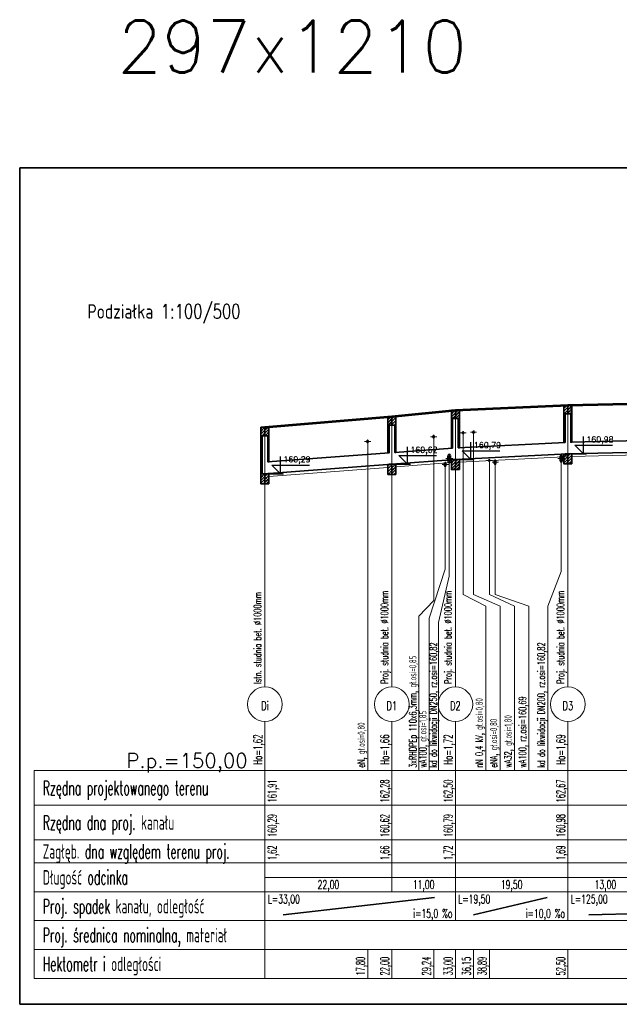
# Model space of a CAD drawing. Header units: millimetres. Extents: x 7.81 to 9.01, y -24.73 to -24.39.
# Tile 1 of 8: x 7.81 to 8.02, y -24.73 to -24.39. Entities that reach past the tile are written whole.
import ezdxf
from ezdxf.enums import TextEntityAlignment as Align

# ---------------------------------------------------------------- set-up
doc = ezdxf.new("R2010")
doc.units = ezdxf.units.MM
doc.linetypes.add('DASHED', pattern=[0.75, 0.5, -0.25])
doc.layers.get('0').update_dxf_attribs({"lineweight": 13})
for name, color, linetype, lineweight in [('CIENKA', 7, 'Continuous', 15), ('CIENKA2', 1, 'Continuous', 25), ('CIENKA_PRZERYWANA', 7, 'DASHED', 15), ('GRUBA', 3, 'Continuous', 53), ('SREDNIA', 2, 'Continuous', 35)]:
    doc.layers.add(name, color=color, linetype=linetype, lineweight=lineweight)
doc.styles.add('romans', font='romans.shx')

# ---------------------------------------------------------------- blocks, each defined once
blk = doc.blocks.new('*X5356')
at = {"layer": 'SREDNIA', "color": 2, "linetype": 'Continuous', "ltscale": 0.01}
for p, q in [((-0.00124, 0.11876), (-0.0014, 0.1186)), ((-0.00092, 0.11808), (-0.0014, 0.1176)), ((-0.0006, 0.1174), (-0.0014, 0.1166)), ((-0.0009, 0.1191), (-0.00124, 0.11876)), ((0, 0.119), (-0.00092, 0.11808)), ((-0.00029, 0.11671), (-0.0009, 0.1161)), ((0, 0.118), (-0.0006, 0.1174)), ((0, 0.117), (-0.00029, 0.11671))]:
    blk.add_line(p, q, dxfattribs=at)
blk = doc.blocks.new('*X5357')
at = {"layer": 'SREDNIA', "color": 2, "linetype": 'Continuous', "ltscale": 0.01}
for p, q in [((0.00003, 0.11903), (0, 0.119)), ((0.00035, 0.11835), (0, 0.118)), ((0.00067, 0.11767), (0, 0.117)), ((0.0001, 0.1191), (0.00003, 0.11903)), ((0.00099, 0.11699), (0.0001, 0.1161)), ((0.0011, 0.1191), (0.00035, 0.11835)), ((0.0014, 0.1184), (0.00067, 0.11767)), ((0.0014, 0.1174), (0.00099, 0.11699)), ((0.0013, 0.1163), (0.0011, 0.1161)), ((0.0014, 0.1164), (0.0013, 0.1163))]:
    blk.add_line(p, q, dxfattribs=at)
blk = doc.blocks.new('*X5358')
at = {"layer": 'SREDNIA', "color": 2, "linetype": 'Continuous', "ltscale": 0.01}
for p, q in [((0.04266, 0.12266), (0.0426, 0.1226)), ((0.04298, 0.12198), (0.0426, 0.1216)), ((0.0433, 0.1213), (0.0426, 0.1206)), ((0.0428, 0.1228), (0.04266, 0.12266)), ((0.04362, 0.12062), (0.0428, 0.1198)), ((0.0438, 0.1228), (0.04298, 0.12198)), ((0.044, 0.122), (0.0433, 0.1213)), ((0.044, 0.121), (0.04362, 0.12062)), ((0.04394, 0.11994), (0.0438, 0.1198)), ((0.044, 0.12), (0.04394, 0.11994))]:
    blk.add_line(p, q, dxfattribs=at)
blk = doc.blocks.new('*X5359')
at = {"layer": 'SREDNIA', "color": 2, "linetype": 'Continuous', "ltscale": 0.01}
for p, q in [((0.04425, 0.12225), (0.044, 0.122)), ((0.04457, 0.12157), (0.044, 0.121)), ((0.04489, 0.12089), (0.044, 0.12)), ((0.0448, 0.1228), (0.04425, 0.12225)), ((0.0454, 0.1224), (0.04457, 0.12157)), ((0.04521, 0.12021), (0.0448, 0.1198)), ((0.0454, 0.1214), (0.04489, 0.12089)), ((0.0454, 0.1204), (0.04521, 0.12021))]:
    blk.add_line(p, q, dxfattribs=at)
blk = doc.blocks.new('*X5360')
at = {"layer": 'SREDNIA', "color": 2, "linetype": 'Continuous', "ltscale": 0.01}
for p, q in [((0.06473, 0.12473), (0.0646, 0.1246)), ((0.06505, 0.12405), (0.0646, 0.1236)), ((0.06536, 0.12336), (0.0646, 0.1226)), ((0.065, 0.125), (0.06473, 0.12473)), ((0.066, 0.125), (0.06505, 0.12405)), ((0.066, 0.125), (0.06505, 0.12405)), ((0.066, 0.124), (0.06536, 0.12336)), ((0.066, 0.123), (0.06568, 0.12268)), ((0.06568, 0.12268), (0.065, 0.122))]:
    blk.add_line(p, q, dxfattribs=at)
blk = doc.blocks.new('*X5361')
at = {"layer": 'SREDNIA', "color": 2, "linetype": 'Continuous', "ltscale": 0.01}
for p, q in [((0.06632, 0.12432), (0.066, 0.124)), ((0.06664, 0.12364), (0.066, 0.123)), ((0.06695, 0.12295), (0.066, 0.122)), ((0.06695, 0.12295), (0.066, 0.122)), ((0.067, 0.125), (0.06632, 0.12432)), ((0.0674, 0.1244), (0.06664, 0.12364)), ((0.0674, 0.1234), (0.06695, 0.12295)), ((0.06727, 0.12227), (0.067, 0.122)), ((0.0674, 0.1224), (0.06727, 0.12227))]:
    blk.add_line(p, q, dxfattribs=at)
blk = doc.blocks.new('*X5362')
at = {"layer": 'SREDNIA', "color": 2, "linetype": 'Continuous', "ltscale": 0.01}
for p, q in [((0.10363, 0.12663), (0.1036, 0.1266)), ((0.1037, 0.1267), (0.10363, 0.12663)), ((0.1047, 0.1267), (0.10395, 0.12595)), ((0.10395, 0.12595), (0.1036, 0.1256)), ((0.10427, 0.12527), (0.1036, 0.1246)), ((0.10459, 0.12459), (0.1037, 0.1237)), ((0.105, 0.126), (0.10427, 0.12527)), ((0.105, 0.125), (0.10459, 0.12459)), ((0.1049, 0.1239), (0.1047, 0.1237)), ((0.105, 0.124), (0.1049, 0.1239))]:
    blk.add_line(p, q, dxfattribs=at)
blk = doc.blocks.new('*X5363')
at = {"layer": 'SREDNIA', "color": 2, "linetype": 'Continuous', "ltscale": 0.01}
for p, q in [((0.1057, 0.1267), (0.10522, 0.12622)), ((0.1064, 0.1264), (0.10554, 0.12554)), ((0.10522, 0.12622), (0.105, 0.126)), ((0.10554, 0.12554), (0.105, 0.125)), ((0.10586, 0.12486), (0.105, 0.124)), ((0.10618, 0.12418), (0.1057, 0.1237)), ((0.1064, 0.1254), (0.10586, 0.12486)), ((0.1064, 0.1244), (0.10618, 0.12418))]:
    blk.add_line(p, q, dxfattribs=at)
blk = doc.blocks.new('*X5400')
at = {"layer": 'SREDNIA', "color": 2, "linetype": 'Continuous', "ltscale": 0.01}
for p, q in [((-0.0014, 0.1156), (-0.00139, 0.11561)), ((-0.0014, 0.1146), (-0.00136, 0.11464)), ((-0.0014, 0.1136), (-0.00133, 0.11367)), ((-0.0014, 0.1126), (-0.0013, 0.1127)), ((-0.00139, 0.11561), (-0.001, 0.116)), ((-0.00136, 0.11464), (-0.001, 0.115)), ((-0.00133, 0.11367), (-0.001, 0.114)), ((-0.0013, 0.1127), (-0.001, 0.113)), ((-0.0014, 0.1116), (-0.00127, 0.11173)), ((-0.0014, 0.1106), (-0.00124, 0.11076)), ((-0.0014, 0.1096), (-0.00121, 0.10979)), ((-0.00127, 0.11173), (-0.001, 0.112)), ((-0.00124, 0.11076), (-0.001, 0.111)), ((-0.00121, 0.10979), (-0.001, 0.11)), ((-0.0014, 0.1086), (-0.00118, 0.10882)), ((-0.0014, 0.1076), (-0.00115, 0.10785)), ((-0.0014, 0.1066), (-0.00112, 0.10688)), ((-0.0014, 0.1056), (-0.00109, 0.10591)), ((-0.00118, 0.10882), (-0.001, 0.109)), ((-0.00115, 0.10785), (-0.001, 0.108)), ((-0.00112, 0.10688), (-0.001, 0.107)), ((-0.00109, 0.10591), (-0.001, 0.106)), ((-0.0014, 0.1046), (-0.00106, 0.10494)), ((-0.0014, 0.1036), (-0.00103, 0.10397)), ((-0.0014, 0.1026), (-0.001, 0.103)), ((-0.00106, 0.10494), (-0.001, 0.105)), ((-0.00103, 0.10397), (-0.001, 0.104)), ((-0.001, 0.103), (-0.001, 0.103)), ((-0.0001, 0.1029), (-0.0008, 0.1022)), ((-0.00112, 0.10188), (-0.0014, 0.1016)), ((-0.00125, 0.10075), (-0.0014, 0.1006)), ((-0.00137, 0.09963), (-0.0014, 0.0996)), ((-0.00036, 0.10064), (-0.00137, 0.09963)), ((-0.00058, 0.10142), (-0.00125, 0.10075)), ((-0.0008, 0.1022), (-0.00112, 0.10188)), ((-0.00013, 0.09987), (-0.0006, 0.0994)), ((0, 0.102), (-0.00058, 0.10142)), ((0, 0.101), (-0.00036, 0.10064)), ((0, 0.1), (-0.00013, 0.09987))]:
    blk.add_line(p, q, dxfattribs=at)
blk = doc.blocks.new('*X5401')
at = {"layer": 'SREDNIA', "color": 2, "linetype": 'Continuous', "ltscale": 0.01}
for p, q in [((0.001, 0.116), (0.0011, 0.1161)), ((0.00137, 0.11537), (0.001, 0.115)), ((0.00132, 0.11432), (0.001, 0.114)), ((0.00128, 0.11328), (0.001, 0.113)), ((0.0014, 0.1134), (0.00128, 0.11328)), ((0.0014, 0.1144), (0.00132, 0.11432)), ((0.0014, 0.1154), (0.00137, 0.11537)), ((0.00123, 0.11223), (0.001, 0.112)), ((0.00118, 0.11118), (0.001, 0.111)), ((0.00114, 0.11014), (0.001, 0.11)), ((0.0014, 0.1094), (0.00109, 0.10909)), ((0.0014, 0.1104), (0.00114, 0.11014)), ((0.0014, 0.1114), (0.00118, 0.11118)), ((0.0014, 0.1124), (0.00123, 0.11223)), ((0.00109, 0.10909), (0.001, 0.109)), ((0.00105, 0.10805), (0.001, 0.108)), ((0.0014, 0.1074), (0.001, 0.107)), ((0.001, 0.107), (0.001, 0.107)), ((0.0014, 0.1084), (0.00105, 0.10805))]:
    blk.add_line(p, q, dxfattribs=at)
blk = doc.blocks.new('*X5402')
at = {"layer": 'SREDNIA', "color": 2, "linetype": 'Continuous', "ltscale": 0.01}
for p, q in [((0.00026, 0.10226), (0.0009, 0.1029)), ((0.0011, 0.1021), (0.0014, 0.1024)), ((0, 0.102), (0.00026, 0.10226)), ((0, 0.101), (0.00054, 0.10154)), ((0, 0.1), (0.00083, 0.10083)), ((0.0004, 0.0994), (0.00111, 0.10011)), ((0.00054, 0.10154), (0.00109, 0.10209)), ((0.00083, 0.10083), (0.00119, 0.10119)), ((0.00109, 0.10209), (0.0011, 0.1021)), ((0.00111, 0.10011), (0.0013, 0.1003)), ((0.00119, 0.10119), (0.0012, 0.1012)), ((0.0012, 0.1012), (0.0014, 0.1014)), ((0.0013, 0.1003), (0.0014, 0.1004)), ((0.0013, 0.1003), (0.0013, 0.1003))]:
    blk.add_line(p, q, dxfattribs=at)
blk = doc.blocks.new('*X5403')
at = {"layer": 'SREDNIA', "color": 2, "linetype": 'Continuous', "ltscale": 0.01}
for p, q in [((0.0426, 0.1196), (0.0428, 0.1198)), ((0.04297, 0.11897), (0.0426, 0.1186)), ((0.04292, 0.11792), (0.0426, 0.1176)), ((0.04288, 0.11688), (0.0426, 0.1166)), ((0.043, 0.117), (0.04288, 0.11688)), ((0.043, 0.118), (0.04292, 0.11792)), ((0.043, 0.119), (0.04297, 0.11897)), ((0.04284, 0.11584), (0.0426, 0.1156)), ((0.04279, 0.11479), (0.0426, 0.1146)), ((0.04275, 0.11375), (0.0426, 0.1136)), ((0.04271, 0.11271), (0.0426, 0.1126)), ((0.043, 0.113), (0.04271, 0.11271)), ((0.043, 0.114), (0.04275, 0.11375)), ((0.043, 0.115), (0.04279, 0.11479)), ((0.043, 0.116), (0.04284, 0.11584)), ((0.04266, 0.11166), (0.0426, 0.1116)), ((0.04262, 0.11062), (0.0426, 0.1106)), ((0.043, 0.111), (0.04262, 0.11062)), ((0.043, 0.112), (0.04266, 0.11166))]:
    blk.add_line(p, q, dxfattribs=at)
blk = doc.blocks.new('*X5404')
at = {"layer": 'SREDNIA', "color": 2, "linetype": 'Continuous', "ltscale": 0.01}
for p, q in [((0.0426, 0.1056), (0.04298, 0.10598)), ((0.04387, 0.10587), (0.04285, 0.10485)), ((0.04313, 0.10613), (0.04298, 0.10598)), ((0.0432, 0.1062), (0.04313, 0.10613)), ((0.044, 0.106), (0.04387, 0.10587)), ((0.0426, 0.1046), (0.04285, 0.10485)), ((0.0426, 0.1036), (0.04272, 0.10372)), ((0.044, 0.104), (0.0427, 0.1027)), ((0.0432, 0.1042), (0.04272, 0.10372)), ((0.044, 0.105), (0.0432, 0.1042)), ((0.044, 0.103), (0.0437, 0.1027))]:
    blk.add_line(p, q, dxfattribs=at)
blk = doc.blocks.new('*X5405')
at = {"layer": 'SREDNIA', "color": 2, "linetype": 'Continuous', "ltscale": 0.01}
for p, q in [((0.04538, 0.11938), (0.045, 0.119)), ((0.04534, 0.11834), (0.045, 0.118)), ((0.04529, 0.11729), (0.045, 0.117)), ((0.04525, 0.11625), (0.045, 0.116)), ((0.0454, 0.1164), (0.04525, 0.11625)), ((0.0454, 0.1174), (0.04529, 0.11729)), ((0.0454, 0.1184), (0.04534, 0.11834)), ((0.0454, 0.1194), (0.04538, 0.11938)), ((0.04521, 0.11521), (0.045, 0.115)), ((0.04516, 0.11416), (0.045, 0.114)), ((0.04512, 0.11312), (0.045, 0.113)), ((0.0454, 0.1134), (0.04512, 0.11312)), ((0.0454, 0.1144), (0.04516, 0.11416)), ((0.0454, 0.1154), (0.04521, 0.11521)), ((0.04508, 0.11208), (0.045, 0.112)), ((0.04503, 0.11103), (0.045, 0.111)), ((0.0454, 0.1114), (0.04503, 0.11103)), ((0.0454, 0.1124), (0.04508, 0.11208)), ((0.0454, 0.1104), (0.0453, 0.1103))]:
    blk.add_line(p, q, dxfattribs=at)
blk = doc.blocks.new('*X5406')
at = {"layer": 'SREDNIA', "color": 2, "linetype": 'Continuous', "ltscale": 0.01}
for p, q in [((0.044, 0.106), (0.04406, 0.10606)), ((0.04406, 0.10606), (0.0442, 0.1062)), ((0.04434, 0.10534), (0.04502, 0.10602)), ((0.04502, 0.10602), (0.04503, 0.10603)), ((0.04503, 0.10603), (0.04529, 0.10629)), ((0.044, 0.105), (0.04434, 0.10534)), ((0.044, 0.104), (0.04463, 0.10463)), ((0.044, 0.103), (0.04491, 0.10391)), ((0.04463, 0.10463), (0.04512, 0.10512)), ((0.0447, 0.1027), (0.0452, 0.1032)), ((0.04491, 0.10391), (0.04523, 0.10423)), ((0.04512, 0.10512), (0.04513, 0.10513)), ((0.04513, 0.10513), (0.0454, 0.1054)), ((0.0452, 0.1032), (0.04533, 0.10333)), ((0.04523, 0.10423), (0.0454, 0.1044)), ((0.04523, 0.10423), (0.04523, 0.10423)), ((0.04533, 0.10333), (0.0454, 0.1034)), ((0.04533, 0.10333), (0.04533, 0.10333))]:
    blk.add_line(p, q, dxfattribs=at)
blk = doc.blocks.new('*X5407')
at = {"layer": 'SREDNIA', "color": 2, "linetype": 'Continuous', "ltscale": 0.01}
for p, q in [((0.065, 0.122), (0.0646, 0.1216)), ((0.0646, 0.1216), (0.065, 0.122)), ((0.06496, 0.12096), (0.0646, 0.1206)), ((0.06492, 0.11992), (0.0646, 0.1196)), ((0.065, 0.12), (0.06492, 0.11992)), ((0.065, 0.121), (0.06496, 0.12096)), ((0.06488, 0.11888), (0.0646, 0.1186)), ((0.06484, 0.11784), (0.0646, 0.1176)), ((0.0648, 0.1168), (0.0646, 0.1166)), ((0.065, 0.117), (0.0648, 0.1168)), ((0.065, 0.118), (0.06484, 0.11784)), ((0.065, 0.119), (0.06488, 0.11888)), ((0.06476, 0.11576), (0.0646, 0.1156)), ((0.06472, 0.11472), (0.0646, 0.1146)), ((0.06468, 0.11368), (0.0646, 0.1136)), ((0.06463, 0.11263), (0.0646, 0.1126)), ((0.065, 0.113), (0.06463, 0.11263)), ((0.065, 0.114), (0.06468, 0.11368)), ((0.065, 0.115), (0.06472, 0.11472)), ((0.065, 0.116), (0.06476, 0.11576)), ((0.065, 0.112), (0.06476, 0.11176))]:
    blk.add_line(p, q, dxfattribs=at)
blk = doc.blocks.new('*X5408')
at = {"layer": 'SREDNIA', "color": 2, "linetype": 'Continuous', "ltscale": 0.01}
for p, q in [((0.0646, 0.1076), (0.06475, 0.10775)), ((0.0646, 0.1066), (0.0649, 0.1069)), ((0.06543, 0.10643), (0.06477, 0.10577)), ((0.066, 0.106), (0.06477, 0.10477)), ((0.06584, 0.10784), (0.0649, 0.1069)), ((0.066, 0.107), (0.06543, 0.10643)), ((0.06585, 0.10785), (0.06584, 0.10784)), ((0.0646, 0.1056), (0.06477, 0.10577)), ((0.0646, 0.1046), (0.06463, 0.10463)), ((0.06477, 0.10477), (0.06463, 0.10463)), ((0.066, 0.105), (0.06535, 0.10435))]:
    blk.add_line(p, q, dxfattribs=at)
blk = doc.blocks.new('*X5409')
at = {"layer": 'SREDNIA', "color": 2, "linetype": 'Continuous', "ltscale": 0.01}
for p, q in [((0.06738, 0.12138), (0.067, 0.121)), ((0.06733, 0.12033), (0.067, 0.12)), ((0.0674, 0.1204), (0.06733, 0.12033)), ((0.0674, 0.1214), (0.06738, 0.12138)), ((0.06729, 0.11929), (0.067, 0.119)), ((0.06725, 0.11825), (0.067, 0.118)), ((0.06721, 0.11721), (0.067, 0.117)), ((0.06717, 0.11617), (0.067, 0.116)), ((0.0674, 0.1164), (0.06717, 0.11617)), ((0.0674, 0.1174), (0.06721, 0.11721)), ((0.0674, 0.1184), (0.06725, 0.11825)), ((0.0674, 0.1194), (0.06729, 0.11929)), ((0.06713, 0.11513), (0.067, 0.115)), ((0.06709, 0.11409), (0.067, 0.114)), ((0.06705, 0.11305), (0.067, 0.113)), ((0.0674, 0.1134), (0.06705, 0.11305)), ((0.0674, 0.1144), (0.06709, 0.11409)), ((0.0674, 0.1154), (0.06713, 0.11513)), ((0.0674, 0.1124), (0.067, 0.112)), ((0.067, 0.112), (0.067, 0.112))]:
    blk.add_line(p, q, dxfattribs=at)
blk = doc.blocks.new('*X5410')
at = {"layer": 'SREDNIA', "color": 2, "linetype": 'Continuous', "ltscale": 0.01}
for p, q in [((0.066, 0.107), (0.06624, 0.10724)), ((0.066, 0.106), (0.06653, 0.10653)), ((0.066, 0.105), (0.06681, 0.10581)), ((0.06624, 0.10724), (0.06685, 0.10785)), ((0.06653, 0.10653), (0.06709, 0.10709)), ((0.06681, 0.10581), (0.06719, 0.10619)), ((0.06709, 0.10709), (0.0674, 0.1074)), ((0.06709, 0.10709), (0.06709, 0.10709)), ((0.06719, 0.10619), (0.0674, 0.1064)), ((0.06719, 0.10619), (0.06719, 0.10619)), ((0.06635, 0.10435), (0.0671, 0.1051)), ((0.0671, 0.1051), (0.06729, 0.10529)), ((0.06729, 0.10529), (0.0674, 0.1054)), ((0.06729, 0.10529), (0.06729, 0.10529)), ((0.06735, 0.10435), (0.06739, 0.10439)), ((0.06739, 0.10439), (0.0674, 0.1044)), ((0.06739, 0.10439), (0.06739, 0.10439)), ((0.06739, 0.10439), (0.06739, 0.10439))]:
    blk.add_line(p, q, dxfattribs=at)
blk = doc.blocks.new('*X5411')
at = {"layer": 'SREDNIA', "color": 2, "linetype": 'Continuous', "ltscale": 0.01}
for p, q in [((0.1036, 0.1236), (0.1037, 0.1237)), ((0.10397, 0.12297), (0.1036, 0.1226)), ((0.104, 0.123), (0.10397, 0.12297)), ((0.10393, 0.12193), (0.1036, 0.1216)), ((0.10389, 0.12089), (0.1036, 0.1206)), ((0.10385, 0.11985), (0.1036, 0.1196)), ((0.104, 0.12), (0.10385, 0.11985)), ((0.104, 0.121), (0.10389, 0.12089)), ((0.104, 0.122), (0.10393, 0.12193)), ((0.1038, 0.1188), (0.1036, 0.1186)), ((0.10376, 0.11776), (0.1036, 0.1176)), ((0.10372, 0.11672), (0.1036, 0.1166)), ((0.104, 0.117), (0.10372, 0.11672)), ((0.104, 0.118), (0.10376, 0.11776)), ((0.104, 0.119), (0.1038, 0.1188)), ((0.10368, 0.11568), (0.1036, 0.1156)), ((0.10364, 0.11464), (0.1036, 0.1146)), ((0.104, 0.115), (0.10364, 0.11464)), ((0.104, 0.116), (0.10368, 0.11568)), ((0.104, 0.114), (0.10374, 0.11374))]:
    blk.add_line(p, q, dxfattribs=at)
blk = doc.blocks.new('*X5412')
at = {"layer": 'SREDNIA', "color": 2, "linetype": 'Continuous', "ltscale": 0.01}
for p, q in [((0.1036, 0.1096), (0.10374, 0.10974)), ((0.10479, 0.10979), (0.1039, 0.1089)), ((0.1048, 0.1098), (0.10479, 0.10979)), ((0.1036, 0.1086), (0.1039, 0.1089)), ((0.1036, 0.1076), (0.10377, 0.10777)), ((0.1036, 0.1066), (0.10364, 0.10664)), ((0.1038, 0.1068), (0.10364, 0.10664)), ((0.10447, 0.10847), (0.10377, 0.10777)), ((0.105, 0.108), (0.1038, 0.1068)), ((0.105, 0.107), (0.1043, 0.1063)), ((0.105, 0.109), (0.10447, 0.10847))]:
    blk.add_line(p, q, dxfattribs=at)
blk = doc.blocks.new('*X5413')
at = {"layer": 'SREDNIA', "color": 2, "linetype": 'Continuous', "ltscale": 0.01}
for p, q in [((0.10639, 0.12339), (0.106, 0.123)), ((0.1064, 0.1234), (0.10639, 0.12339)), ((0.10635, 0.12235), (0.106, 0.122)), ((0.1063, 0.1213), (0.106, 0.121)), ((0.10626, 0.12026), (0.106, 0.12)), ((0.1064, 0.1204), (0.10626, 0.12026)), ((0.1064, 0.1214), (0.1063, 0.1213)), ((0.1064, 0.1224), (0.10635, 0.12235)), ((0.10622, 0.11922), (0.106, 0.119)), ((0.10618, 0.11818), (0.106, 0.118)), ((0.10613, 0.11713), (0.106, 0.117)), ((0.10609, 0.11609), (0.106, 0.116)), ((0.1064, 0.1164), (0.10609, 0.11609)), ((0.1064, 0.1174), (0.10613, 0.11713)), ((0.1064, 0.1184), (0.10618, 0.11818)), ((0.1064, 0.1194), (0.10622, 0.11922)), ((0.10605, 0.11505), (0.106, 0.115)), ((0.10601, 0.11401), (0.106, 0.114)), ((0.1064, 0.1144), (0.10601, 0.11401)), ((0.1064, 0.1154), (0.10605, 0.11505))]:
    blk.add_line(p, q, dxfattribs=at)
blk = doc.blocks.new('*X5414')
at = {"layer": 'SREDNIA', "color": 2, "linetype": 'Continuous', "ltscale": 0.01}
for p, q in [((0.105, 0.109), (0.10523, 0.10923)), ((0.10523, 0.10923), (0.1058, 0.1098)), ((0.10608, 0.10908), (0.1064, 0.1094)), ((0.105, 0.108), (0.10551, 0.10851)), ((0.105, 0.107), (0.1058, 0.1078)), ((0.1053, 0.1063), (0.10609, 0.10709)), ((0.10551, 0.10851), (0.10608, 0.10908)), ((0.1058, 0.1078), (0.10618, 0.10818)), ((0.10608, 0.10908), (0.10608, 0.10908)), ((0.10609, 0.10709), (0.10629, 0.10729)), ((0.10618, 0.10818), (0.10619, 0.10819)), ((0.10619, 0.10819), (0.1064, 0.1084)), ((0.10629, 0.10729), (0.1064, 0.1074)), ((0.10629, 0.10729), (0.10629, 0.10729)), ((0.1063, 0.1063), (0.10637, 0.10637)), ((0.10637, 0.10637), (0.10639, 0.10639)), ((0.10639, 0.10639), (0.1064, 0.1064)), ((0.10639, 0.10639), (0.10639, 0.10639))]:
    blk.add_line(p, q, dxfattribs=at)

msp = doc.modelspace()

# ---------------------------------------------------------------- linework, layer by layer
for p, q in [((7.95926, -24.57563), (7.95374, -24.59261)), ((7.96068, -24.57803), (7.95694, -24.59412)), ((7.95526, -24.58646), (7.9501, -24.59187)), ((7.9501, -24.59187), (7.9501, -24.64546)), ((7.95374, -24.59261), (7.95374, -24.64546)), ((7.95694, -24.59412), (7.95694, -24.64546))]:
    msp.add_line(p, q)
at = {"layer": 'CIENKA', "color": 7, "linetype": 'Continuous', "ltscale": 0.01}
for p, q in [((7.96278, -24.61646), (7.96278, -24.52046)), ((8.00178, -24.61646), (8.00178, -24.51876)), ((7.94078, -24.61646), (7.94078, -24.52266)), ((7.89678, -24.61646), (7.89678, -24.52636)), ((7.96443, -24.52834), (7.96653, -24.52834)), ((7.96548, -24.52834), (7.96548, -24.58446)), ((7.96803, -24.52818), (7.97013, -24.52818)), ((7.96908, -24.52818), (7.96908, -24.58446)), ((7.93133, -24.53136), (7.93343, -24.53136)), ((7.93238, -24.53136), (7.93238, -24.58446)), ((7.95421, -24.52971), (7.95631, -24.52971)), ((7.95526, -24.52971), (7.95526, -24.58446)), ((7.95943, -24.53726), (7.96193, -24.53726)), ((7.96068, -24.53726), (7.96068, -24.57803)), ((7.97353, -24.53794), (7.97559, -24.53794)), ((7.97456, -24.53794), (7.97456, -24.58446)), ((7.97548, -24.53856), (7.97768, -24.53856)), ((7.97658, -24.53856), (7.97658, -24.58446)), ((7.9983, -24.53726), (8.0007, -24.53726)), ((7.9995, -24.53726), (7.9995, -24.57649)), ((7.95816, -24.53931), (7.96036, -24.53931)), ((7.95926, -24.53931), (7.95926, -24.57563)), ((7.99478, -24.58846), (7.9995, -24.57649)), ((7.93238, -24.58846), (7.93238, -24.58446)), ((7.95526, -24.58646), (7.95526, -24.58446)), ((7.97328, -24.58846), (7.96548, -24.58446)), ((7.97828, -24.58846), (7.96908, -24.58446)), ((7.98328, -24.58846), (7.97456, -24.58446)), ((7.98828, -24.58846), (7.97658, -24.58446)), ((7.93238, -24.58846), (7.93238, -24.64546)), ((7.97328, -24.58846), (7.97328, -24.64546)), ((7.97828, -24.58846), (7.97828, -24.64546)), ((7.98328, -24.58846), (7.98328, -24.64546)), ((7.98828, -24.58846), (7.98828, -24.64546)), ((7.99478, -24.58846), (7.99478, -24.64546)), ((7.89678, -24.64546), (7.89678, -24.62846)), ((7.94078, -24.64546), (7.94078, -24.62846)), ((7.96278, -24.64546), (7.96278, -24.62846)), ((8.00178, -24.64546), (8.00178, -24.62846)), ((7.81678, -24.65746), (7.81678, -24.64546)), ((7.81678, -24.64546), (7.89678, -24.64546)), ((7.89678, -24.65746), (7.89678, -24.64546)), ((7.89678, -24.64546), (8.25178, -24.64546)), ((7.94078, -24.65746), (7.94078, -24.64546)), ((7.96278, -24.65746), (7.96278, -24.64546)), ((8.00178, -24.65746), (8.00178, -24.64546)), ((7.81678, -24.65746), (7.89678, -24.65746)), ((7.81678, -24.66946), (7.81678, -24.65746)), ((7.89678, -24.65746), (8.25178, -24.65746)), ((7.89678, -24.66946), (7.89678, -24.65746)), ((7.94078, -24.66946), (7.94078, -24.65746)), ((7.96278, -24.66946), (7.96278, -24.65746)), ((8.00178, -24.66946), (8.00178, -24.65746)), ((7.81678, -24.66946), (7.89678, -24.66946)), ((7.81678, -24.67746), (7.81678, -24.66946)), ((7.89678, -24.66946), (8.25178, -24.66946)), ((7.89678, -24.67746), (7.89678, -24.66946)), ((7.94078, -24.67746), (7.94078, -24.66946)), ((7.96278, -24.67746), (7.96278, -24.66946)), ((8.00178, -24.67746), (8.00178, -24.66946)), ((7.81678, -24.67746), (7.89678, -24.67746)), ((7.81678, -24.68746), (7.81678, -24.67746)), ((7.89678, -24.67746), (8.25178, -24.67746)), ((7.89678, -24.68746), (7.89678, -24.67746)), ((7.94078, -24.68746), (7.94078, -24.67746)), ((7.96278, -24.68746), (7.96278, -24.67746)), ((8.00178, -24.68746), (8.00178, -24.67746)), ((7.89678, -24.68246), (8.25178, -24.68246)), ((7.81678, -24.68746), (7.89678, -24.68746)), ((7.81678, -24.69746), (7.81678, -24.68746)), ((7.89678, -24.68746), (8.25178, -24.68746)), ((7.89678, -24.69746), (7.89678, -24.68746)), ((7.96278, -24.69746), (7.96278, -24.68746)), ((8.00178, -24.69746), (8.00178, -24.68746)), ((7.81678, -24.69746), (7.89678, -24.69746)), ((7.81678, -24.70746), (7.81678, -24.69746)), ((7.89678, -24.69746), (8.25178, -24.69746)), ((7.89678, -24.70746), (7.89678, -24.69746)), ((7.81678, -24.70746), (7.89678, -24.70746)), ((7.81678, -24.71746), (7.81678, -24.70746)), ((7.89678, -24.70746), (8.25178, -24.70746)), ((7.89678, -24.71746), (7.89678, -24.70746)), ((7.89678, -24.71746), (7.89678, -24.70746)), ((7.89678, -24.71746), (7.89678, -24.70746)), ((7.93238, -24.71746), (7.93238, -24.70746)), ((7.94078, -24.71746), (7.94078, -24.70746)), ((7.95526, -24.71746), (7.95526, -24.70746)), ((7.96278, -24.71746), (7.96278, -24.70746)), ((7.96908, -24.71746), (7.96908, -24.70746)), ((7.97456, -24.71746), (7.97456, -24.70746)), ((8.00178, -24.71746), (8.00178, -24.70746)), ((7.81678, -24.71746), (7.89678, -24.71746)), ((7.89678, -24.71746), (8.25178, -24.71746))]:
    msp.add_line(p, q, dxfattribs=at)
for centre, start, end in [((7.89678, -24.62246), 90, 270), ((7.89678, -24.62246), 270, 90), ((7.94078, -24.62246), 90, 270), ((7.94078, -24.62246), 270, 90), ((7.96278, -24.62246), 90, 270), ((7.96278, -24.62246), 270, 90), ((8.00178, -24.62246), 90, 270), ((8.00178, -24.62246), 270, 90)]:
    msp.add_arc(centre, 0.006, start, end, dxfattribs=at)
at = {"layer": 'CIENKA2', "color": 1, "linetype": 'Continuous', "ltscale": 0.01}
for p, q in [((7.96818, -24.53761), (7.96818, -24.53161)), ((8.00718, -24.53566), (8.00718, -24.52966)), ((7.94618, -24.53926), (7.94618, -24.53326)), ((7.96818, -24.53761), (7.96518, -24.53461)), ((7.96518, -24.53461), (7.97818, -24.53461)), ((8.00718, -24.53566), (8.00418, -24.53266)), ((8.00418, -24.53266), (8.01718, -24.53266)), ((7.90218, -24.54256), (7.90218, -24.53656)), ((7.94618, -24.53926), (7.94318, -24.53626)), ((7.94318, -24.53626), (7.95618, -24.53626)), ((7.96418, -24.53761), (7.96918, -24.53761)), ((8.00318, -24.53566), (8.00818, -24.53566)), ((7.90218, -24.54256), (7.89918, -24.53956)), ((7.89918, -24.53956), (7.91218, -24.53956)), ((7.94218, -24.53926), (7.94718, -24.53926)), ((7.89818, -24.54256), (7.90318, -24.54256))]:
    msp.add_line(p, q, dxfattribs=at)
at = {"layer": 'CIENKA_PRZERYWANA', "color": 7, "linetype": 'DASHED', "ltscale": 0.01}
for p, q in [((7.94218, -24.54015), (7.96138, -24.53871)), ((7.96418, -24.53854), (8.00038, -24.53673)), ((8.00318, -24.53662), (8.02638, -24.53604)), ((7.89818, -24.54345), (7.93938, -24.54036))]:
    msp.add_line(p, q, dxfattribs=at)
at = {"layer": 'GRUBA', "color": 3, "linetype": 'Continuous', "ltscale": 0.01}
for p, q in [((8.00178, -24.51876), (8.02778, -24.51816)), ((7.94078, -24.52266), (7.96278, -24.52046)), ((7.96278, -24.52046), (8.00178, -24.51876)), ((7.89678, -24.52636), (7.94078, -24.52266)), ((7.96543, -24.52854), (7.96543, -24.52814)), ((7.96553, -24.52854), (7.96553, -24.52814)), ((7.96903, -24.52838), (7.96903, -24.52798)), ((7.96913, -24.52838), (7.96913, -24.52798)), ((7.93233, -24.53156), (7.93233, -24.53116)), ((7.93243, -24.53156), (7.93243, -24.53116)), ((7.95521, -24.52991), (7.95521, -24.52951)), ((7.95531, -24.52991), (7.95531, -24.52951)), ((7.96043, -24.53826), (7.96043, -24.53626)), ((7.96093, -24.53826), (7.96093, -24.53626)), ((7.97453, -24.53807), (7.97453, -24.53782)), ((7.97459, -24.53807), (7.97459, -24.53782)), ((7.97648, -24.53896), (7.97648, -24.53816)), ((7.97668, -24.53896), (7.97668, -24.53816)), ((7.9993, -24.53806), (7.9993, -24.53646)), ((7.9997, -24.53806), (7.9997, -24.53646)), ((7.95916, -24.53971), (7.95916, -24.53891)), ((7.95936, -24.53971), (7.95936, -24.53891))]:
    msp.add_line(p, q, dxfattribs=at)
for centre, radius, start, end in [((7.96548, -24.52814), 0.00005, 0, 180), ((7.96908, -24.52798), 0.00005, 0, 180), ((7.96908, -24.52838), 0.00005, 180, 0), ((7.93238, -24.53116), 0.00005, 0, 180), ((7.93238, -24.53156), 0.00005, 180, 0), ((7.95526, -24.52951), 0.00005, 0, 180), ((7.95526, -24.52991), 0.00005, 180, 0), ((7.96548, -24.52854), 0.00005, 180, 0), ((7.96068, -24.53626), 0.00025, 0, 180), ((7.96068, -24.53826), 0.00025, 180, 0), ((7.97456, -24.53782), 0.000032, 0, 180), ((7.97456, -24.53807), 0.000032, 180, 0), ((7.97658, -24.53816), 0.0001, 0, 180), ((7.9995, -24.53646), 0.0002, 0, 180), ((7.9995, -24.53806), 0.0002, 180, 0), ((7.95926, -24.53891), 0.0001, 0, 180), ((7.95926, -24.53971), 0.0001, 180, 0), ((7.97658, -24.53896), 0.0001, 180, 0)]:
    msp.add_arc(centre, radius, start, end, dxfattribs=at)
at = {"layer": 'SREDNIA', "color": 2, "linetype": 'Continuous', "ltscale": 0.01}
for p, q in [((7.81178, -24.43646), (9.01464, -24.43646)), ((7.81178, -24.72646), (7.81178, -24.43646)), ((8.00178, -24.51876), (8.02778, -24.51816)), ((7.94078, -24.52266), (7.96278, -24.52046)), ((7.96278, -24.52046), (8.00178, -24.51876)), ((7.89678, -24.52636), (7.94078, -24.52266)), ((7.96378, -24.53356), (8.00078, -24.53171)), ((8.00278, -24.53163), (8.02678, -24.53103)), ((7.94178, -24.53518), (7.96178, -24.53368)), ((8.00178, -24.53566), (8.02778, -24.53501)), ((7.89778, -24.53848), (7.93978, -24.53533)), ((7.94078, -24.53926), (7.96278, -24.53761)), ((7.96278, -24.53761), (8.00178, -24.53566)), ((7.89678, -24.54256), (7.94078, -24.53926)), ((7.90308, -24.69546), (7.95558, -24.68946)), ((7.96908, -24.69546), (7.99458, -24.68946)), ((8.00898, -24.69546), (8.24548, -24.68946)), ((7.81178, -24.72646), (9.01464, -24.72646))]:
    msp.add_line(p, q, dxfattribs=at)
at = {"layer": 'SREDNIA', "color": 2, "ltscale": 0.01}
for points in [[(7.96138, -24.52046), (7.96278, -24.52046), (7.96278, -24.52346), (7.96138, -24.52346), (7.96138, -24.52046)], [(7.96278, -24.52046), (7.96418, -24.52046), (7.96418, -24.52346), (7.96278, -24.52346), (7.96278, -24.52046)], [(8.00038, -24.51876), (8.00178, -24.51876), (8.00178, -24.52176), (8.00038, -24.52176), (8.00038, -24.51876)], [(8.00178, -24.51876), (8.00318, -24.51876), (8.00318, -24.52176), (8.00178, -24.52176), (8.00178, -24.51876)], [(7.93938, -24.52266), (7.94078, -24.52266), (7.94078, -24.52566), (7.93938, -24.52566), (7.93938, -24.52266)], [(7.94078, -24.52266), (7.94218, -24.52266), (7.94218, -24.52566), (7.94078, -24.52566), (7.94078, -24.52266)], [(7.96178, -24.52346), (7.96178, -24.53368), (7.96138, -24.53371), (7.96138, -24.52346), (7.96178, -24.52346)], [(7.96418, -24.52346), (7.96418, -24.53354), (7.96378, -24.53356), (7.96378, -24.52346), (7.96418, -24.52346)], [(8.00078, -24.52176), (8.00078, -24.53171), (8.00038, -24.53173), (8.00038, -24.52176), (8.00078, -24.52176)], [(8.00318, -24.52176), (8.00318, -24.53162), (8.00278, -24.53163), (8.00278, -24.52176), (8.00318, -24.52176)], [(7.89538, -24.52636), (7.89678, -24.52636), (7.89678, -24.52936), (7.89538, -24.52936), (7.89538, -24.52636)], [(7.89678, -24.52636), (7.89818, -24.52636), (7.89818, -24.52936), (7.89678, -24.52936), (7.89678, -24.52636)], [(7.93978, -24.52566), (7.93978, -24.53533), (7.93938, -24.53536), (7.93938, -24.52566), (7.93978, -24.52566)], [(7.94218, -24.52566), (7.94218, -24.53515), (7.94178, -24.53518), (7.94178, -24.52566), (7.94218, -24.52566)], [(7.89578, -24.52936), (7.89578, -24.54256), (7.89678, -24.54256), (7.89678, -24.54606), (7.89538, -24.54606), (7.89538, -24.52936), (7.89578, -24.52936)], [(7.89818, -24.52936), (7.89818, -24.53845), (7.89778, -24.53848), (7.89778, -24.52936), (7.89818, -24.52936)], [(7.96278, -24.53761), (7.96278, -24.54111), (7.96138, -24.54111), (7.96138, -24.53772), (7.96178, -24.53769), (7.96178, -24.53761), (7.96278, -24.53761)], [(7.96418, -24.54111), (7.96278, -24.54111), (7.96278, -24.53761), (7.96378, -24.53761), (7.96378, -24.53756), (7.96418, -24.53754), (7.96418, -24.54111)], [(8.00178, -24.53566), (8.00178, -24.53916), (8.00038, -24.53916), (8.00038, -24.53573), (8.00078, -24.53571), (8.00078, -24.53566), (8.00178, -24.53566)], [(8.00318, -24.53916), (8.00178, -24.53916), (8.00178, -24.53566), (8.00278, -24.53566), (8.00278, -24.53564), (8.00318, -24.53563), (8.00318, -24.53916)], [(7.94078, -24.53926), (7.94078, -24.54276), (7.93938, -24.54276), (7.93938, -24.53937), (7.93978, -24.53934), (7.93978, -24.53926), (7.94078, -24.53926)], [(7.94218, -24.54276), (7.94078, -24.54276), (7.94078, -24.53926), (7.94178, -24.53926), (7.94178, -24.53919), (7.94218, -24.53916), (7.94218, -24.54276)], [(7.89818, -24.54606), (7.89678, -24.54606), (7.89678, -24.54256), (7.89778, -24.54256), (7.89778, -24.54249), (7.89818, -24.54246), (7.89818, -24.54606)]]:
    msp.add_lwpolyline(points, dxfattribs=at)

# ---------------------------------------------------------------- block references
at = {"linetype": 'Continuous'}
for name in ['*X5360', '*X5361', '*X5362', '*X5363', '*X5358', '*X5359', '*X5407', '*X5409', '*X5411', '*X5413', '*X5356', '*X5357', '*X5403', '*X5405', '*X5400', '*X5401', '*X5408', '*X5410', '*X5412', '*X5414', '*X5404', '*X5406', '*X5402']:
    msp.add_blockref(name, (7.89678, -24.64546), dxfattribs=at)

# ---------------------------------------------------------------- texts
at = {"layer": 'CIENKA', "color": 7, "linetype": 'Continuous', "ltscale": 0.01, "style": 'romans', "width": 0.6}
for s, height, p in [('Istn. studnia bet. %%C1000mm', 0.0025, (7.89547, -24.61543)), ('Proj. studnia bet. %%C1000mm', 0.0025, (7.93947, -24.61543)), ('Proj. studnia bet. %%C1000mm', 0.0025, (7.96147, -24.61543)), ('Proj. studnia bet. %%C1000mm', 0.0025, (8.00047, -24.61543)), ('3xRHDPEp 110x6,3mm, gł.osi=0,85', 0.0025, (7.94927, -24.64446)), ('kd do likwidacji DN250, rz.osi=160,82', 0.0025, (7.95637, -24.64446)), ('kd do likwidacji DN200, rz.osi=160,82', 0.0025, (7.99378, -24.64446)), ('nN 0,4 kV, gł.osi=0,80', 0.0025, (7.97228, -24.64446)), ('wA100, gł.osi=1,85', 0.0025, (7.95274, -24.64446)), ('wA32, gł.osi=1,80', 0.0025, (7.98228, -24.64446)), ('wA100, rz.osi=160,69', 0.0025, (7.98728, -24.64446)), ('eN, gł.osi=0,80', 0.0025, (7.93138, -24.64446)), ('eNA, gł.osi=0,80', 0.0025, (7.97728, -24.64446)), ('Ho=1,62', 0.003, (7.89578, -24.64346)), ('Ho=1,66', 0.003, (7.93978, -24.64346)), ('Ho=1,72', 0.003, (7.96178, -24.64346)), ('Ho=1,69', 0.003, (8.00078, -24.64346))]:
    msp.add_text(s, height=height, rotation=90, dxfattribs=at).set_placement(p)
at = {"layer": 'CIENKA', "color": 7, "linetype": 'Continuous', "ltscale": 0.01, "style": 'romans', "width": 0.55}
for s, p in [('Rzędna projektowanego terenu', (7.81978, -24.65396)), ('Rzędna dna proj. kanału', (7.81978, -24.66596)), ('Zagłęb. dna względem terenu proj.', (7.81978, -24.67596)), ('Długość odcinka', (7.81978, -24.68496)), ('Proj. spadek kanału, odległość', (7.81978, -24.69496)), ('Proj. średnica nominalna, materiał', (7.81978, -24.70496)), ('Hektometr i odległości', (7.81978, -24.71496))]:
    msp.add_text(s, height=0.005, dxfattribs=at).set_placement(p)
at = {"layer": 'CIENKA2', "color": 1, "linetype": 'Continuous', "ltscale": 0.01, "style": 'romans'}
for s, p in [('160,79', (7.96918, -24.53361)), ('160,98', (8.00818, -24.53166)), ('160,62', (7.94718, -24.53526)), ('160,29', (7.90318, -24.53856))]:
    msp.add_text(s, height=0.002, dxfattribs=at).set_placement(p)
at = {"layer": 'CIENKA2', "color": 1, "linetype": 'Continuous', "ltscale": 0.01, "style": 'romans', "width": 0.56}
for s, p in [('161,91', (7.90078, -24.65646)), ('162,28', (7.93978, -24.65646)), ('162,50', (7.96178, -24.65646)), ('162,67', (8.00078, -24.65646)), ('160,29', (7.90078, -24.66846)), ('160,62', (7.93978, -24.66846)), ('160,79', (7.96178, -24.66846)), ('160,98', (8.00078, -24.66846)), ('1,62', (7.90078, -24.67646)), ('1,66', (7.93978, -24.67646)), ('1,72', (7.96178, -24.67646)), ('1,69', (8.00078, -24.67646)), ('17,80', (7.93138, -24.71646)), ('22,00', (7.93978, -24.71646)), ('29,24', (7.95426, -24.71646)), ('33,00', (7.96178, -24.71646)), ('36,15', (7.96808, -24.71646)), ('38,89', (7.97356, -24.71646)), ('52,50', (8.00078, -24.71646))]:
    msp.add_text(s, height=0.003, rotation=90, dxfattribs=at).set_placement(p)
at = {"layer": 'CIENKA2', "color": 1, "linetype": 'Continuous', "ltscale": 0.01, "style": 'romans', "width": 0.65}
for s, p in [('22,00', (7.91878, -24.68646)), ('11,00', (7.95178, -24.68646)), ('19,50', (7.98228, -24.68646)), ('13,00', (8.01478, -24.68646))]:
    msp.add_text(s, height=0.003, dxfattribs=at).set_placement(p, align=Align.CENTER)
for s, p in [('L=33,00', (7.89778, -24.69146)), ('L=19,50', (7.96378, -24.69146)), ('L=125,00', (8.00278, -24.69146))]:
    msp.add_text(s, height=0.003, dxfattribs=at).set_placement(p)
at = {"layer": 'Defpoints', "color": 1, "linetype": 'Continuous', "lineweight": 40, "ltscale": 0.01, "style": 'romans'}
msp.add_text('297x1210', height=0.018, dxfattribs=at).set_placement((7.84566, -24.40349, 0.00091))
at = {"layer": 'GRUBA', "color": 3, "linetype": 'Continuous', "ltscale": 0.01, "style": 'romans'}
for s, height, width, p in [('Podziałka 1:100/500', 0.005, 0.75, (7.86178, -24.48878)), ('Di', 0.003, 0.7, (7.89678, -24.62446)), ('D1', 0.003, 0.7, (7.94078, -24.62446)), ('D2', 0.003, 0.7, (7.96278, -24.62446)), ('D3', 0.003, 0.7, (8.00178, -24.62446))]:
    msp.add_text(s, height=height, dxfattribs=dict(at, width=width)).set_placement(p, align=Align.CENTER)
msp.add_text('P.p.=150,00', height=0.005, dxfattribs=at).set_placement((7.89078, -24.64446), align=Align.RIGHT)
at = {"layer": 'SREDNIA', "color": 2, "linetype": 'Continuous', "ltscale": 0.01, "style": 'romans', "width": 0.65}
for s, p in [('i=15,0 %o', (7.96178, -24.69646)), ('i=10,0 %o', (8.00078, -24.69646))]:
    msp.add_text(s, height=0.003, dxfattribs=at).set_placement(p, align=Align.RIGHT)

doc.saveas('drawing.dxf')
